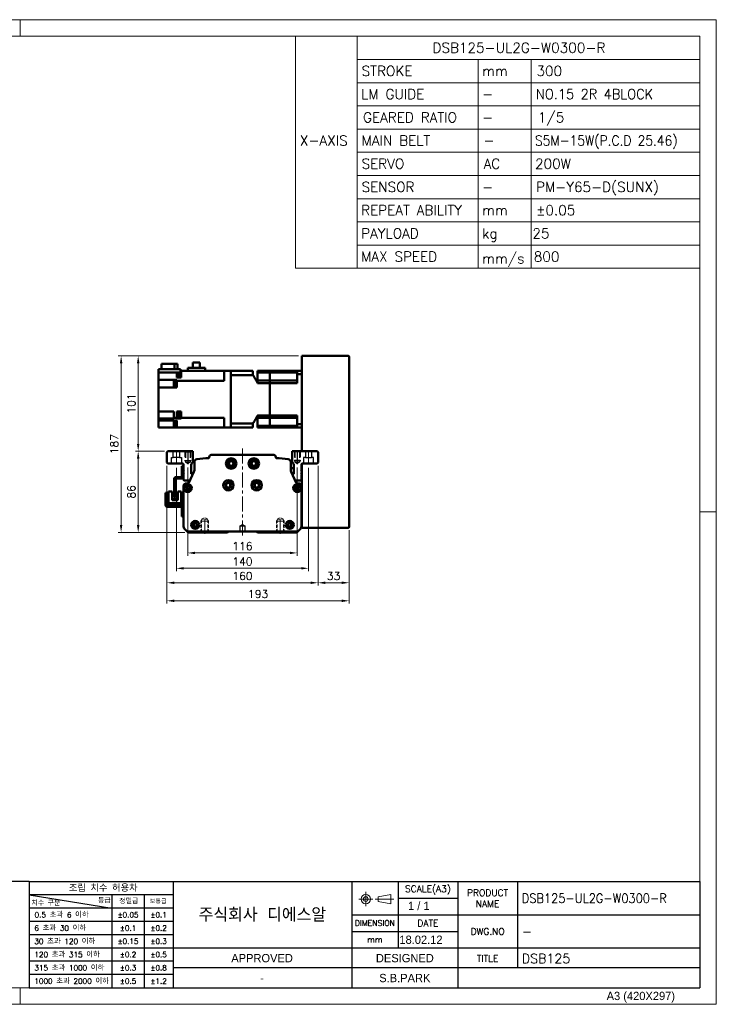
# Model space of a CAD drawing. Header units: millimetres. Extents: x 46891 to 50021, y 6223 to 9571.
# Tile 5 of 5: x 49283 to 50021, y 8529 to 9571. Entities that reach past the tile are written whole.
import ezdxf
from ezdxf.enums import TextEntityAlignment as Align

# ---------------------------------------------------------------- set-up
doc = ezdxf.new("R2010")
doc.units = ezdxf.units.MM
doc.header["$LTSCALE"] = 0.5
for name, pattern in [('CENTER', [50.8, 31.75, -6.35, 6.35, -6.35]), ('HIDDEN', [9.525, 6.35, -3.175]), ('HIDDENX2', [19.05, 12.7, -6.35])]:
    doc.linetypes.add(name, pattern=pattern)
doc.layers.get('0').update_dxf_attribs({"lineweight": 20})
for name, color, linetype, lineweight in [('1', 1, 'CENTER', 13), ('4', 4, 'Continuous', 13), ('외형선(ISO)', 7, 'Continuous', 50)]:
    doc.layers.add(name, color=color, linetype=linetype, lineweight=lineweight)
for name, color, linetype in [('2', 2, 'HIDDENX2'), ('3', 3, 'Continuous'), ('C', 1, 'CENTER')]:
    doc.layers.add(name, color=color, linetype=linetype)
doc.styles.add('ACISOGDT', font='amgdt.shx')
doc.styles.add('DSR TEXT', font='romans.shx', dxfattribs={"bigfont": 'whgtxt.shx'})
doc.styles.get("Standard").update_dxf_attribs({"font": 'romans.shx', "bigfont": 'whgtxt.shx'})
doc.dimstyles.new('DSR', dxfattribs={"dimscale": 2, "dimtxt": 3, "dimasz": 3, "dimexe": 0.5, "dimexo": 0.5, "dimgap": 0.5, "dimtad": 1, "dimdsep": 46, "dimtxsty": 'Standard', "dimcen": 2.5, "dimclrd": 4, "dimclre": 4, "dimclrt": 2, "dimadec": 0, "dimazin": 2, "dimtfac": 1, "dimtmove": 0, "dimatfit": 3, "dimfxl": 0, "dimlwd": -1, "dimlwe": -1, "dimarcsym": 0})

# ---------------------------------------------------------------- blocks, each defined once
blk = doc.blocks.new('A$C13F00394')
for p, q in [((109.11, 28.14), (105.34, 27.43)), ((105.34, 27.43), (105.34, 26.01)), ((109.11, 25.3), (109.11, 28.14)), ((-202.34, 25.67), (-191.42, 25.67)), ((-202.34, 25.3), (-191.42, 25.3)), ((105.34, 26.01), (109.11, 25.3))]:
    blk.add_line(p, q)
for radius in [1.42, 0.71]:
    blk.add_circle((101.56, 26.76), radius)
at = {"layer": '1'}
for p, q in [((103.69, 26.76), (99.44, 26.76)), ((101.56, 28.89), (101.56, 24.63)), ((104.41, 26.76), (110.04, 26.76))]:
    blk.add_line(p, q, dxfattribs=at)
at = {"layer": '3'}
for p, q in [((0, 32), (-207.68, 32)), ((0, 32), (202.32, 32)), ((0, 32), (0, 0)), ((43.43, 32), (43.43, 0)), ((97.32, 32), (97.32, 12)), ((111.32, 32), (111.32, 12)), ((129.32, 32), (129.32, 0)), ((147.32, 32), (147.32, 6)), ((202.32, 32), (202.32, 0)), ((0, 28), (25, 24)), ((43.43, 28), (0, 28)), ((25, 28), (25, 0)), ((34.7, 28), (34.7, 0)), ((111.32, 27), (129.32, 27)), ((43.43, 24), (0, 24)), ((97.32, 22), (202.32, 22)), ((43.43, 20), (0, 20)), ((43.43, 16), (0, 16)), ((97.32, 17), (129.32, 17)), ((0, 12), (129.32, 12)), ((97.32, 12), (97.32, 0)), ((129.32, 12), (202.32, 12)), ((43.43, 8), (0, 8)), ((97.32, 6), (43.43, 6)), ((129.32, 6), (97.32, 6)), ((202.32, 6), (129.32, 6)), ((43.43, 4), (0, 4)), ((0, 0), (202.32, 0))]:
    blk.add_line(p, q, dxfattribs=at)
at = {"color": 0, "style": 'DSR TEXT'}
for s, height, p in [('조립 치수 허용차', 2, (11.97, 29.02)), ('등급', 1.5, (20.77, 25.52)), ('정밀급', 1.5, (27.18, 25.37)), ('보통급', 1.3, (36.41, 25.38)), ('치수 구분', 1.5, (0.69, 24.78)), (' 0.5 초과 6 이하', 1.6, (0.56, 21.19)), (' 6 초과 30 이하', 1.6, (0.49, 17.19)), (' 30 초과 120 이하', 1.6, (0.49, 13.19)), (' 120 초과 315 이하', 1.6, (0.49, 9.19)), (' 315 초과 1000 이하', 1.6, (0.49, 5.19)), (' 1000 초과 2000 이하', 1.6, (0.49, 1.19))]:
    blk.add_text(s, height=height, dxfattribs=at).set_placement(p)
at = {"color": 7, "style": 'ACISOGDT'}
for s, p in [('APPROVED', (70.28, 8.93)), ('DESIGNED', (113.35, 8.93))]:
    blk.add_text(s, height=2.5, dxfattribs=at).set_placement(p, align=Align.MIDDLE_CENTER)
at = {"color": 7, "attachment_point": 5, "style": 'DSR TEXT'}
for s, insert, char_height in [('SCALE(A3)', (120.32, 29.5), 2), ('PRODUCT\\PNAME', (138.32, 27), 2), ('주식회사 디에스알', (70.37, 22), 4.2), ('DIMENSION', (104.32, 19.5), 1.7), ('DATE', (120.32, 19.5), 2), ('DWG.NO', (138.32, 17), 2), ('mm', (104.32, 14.5), 1.8), ('TITLE', (138.32, 8.83), 2)]:
    blk.add_mtext(s, dxfattribs=dict(at, insert=insert, char_height=char_height))
at = {"color": 0, "char_height": 1.6, "attachment_point": 5, "style": 'DSR TEXT'}
for s, insert in [('%%P0.05', (29.85, 22)), ('%%P0.1', (39.07, 22)), ('%%P0.1', (29.85, 18)), ('%%P0.2', (39.07, 18)), ('%%P0.15', (29.85, 14)), ('%%P0.3', (39.07, 14)), ('%%P0.2', (29.85, 10)), ('%%P0.5', (39.07, 10)), ('%%P0.3', (29.85, 6)), ('%%P0.8', (39.07, 6)), ('%%P0.5', (29.85, 2)), ('%%P1.2', (39.07, 2))]:
    blk.add_mtext(s, dxfattribs=dict(at, insert=insert))
at = {"layer": '4', "color": 0, "style": 'DSR TEXT'}
blk.add_text('NOTE', height=3, dxfattribs=at).set_placement((-202.39, 26.38))
blk = doc.blocks.new('A$C1C1952E1')
for p, q in [((293, 292), (293, 222)), ((311.67, 292), (311.67, 222)), ((311.67, 285), (415, 285)), ((348.18, 285), (348.18, 222)), ((364.13, 285), (364.13, 222)), ((311.67, 278), (415, 278)), ((311.67, 271), (415, 271)), ((311.67, 264), (415, 264)), ((311.67, 257), (415, 257)), ((311.67, 250), (415, 250)), ((311.67, 243), (415, 243)), ((311.67, 236), (415, 236)), ((311.67, 229), (415, 229)), ((293, 222), (415, 222))]:
    blk.add_line(p, q)
at = {"color": 1}
blk.add_lwpolyline([(0, 0), (420, 0), (420, 297), (0, 297)], close=True, dxfattribs=at)
at = {"color": 3}
blk.add_lwpolyline([(5, 5), (415, 5), (415, 292), (5, 292)], close=True, dxfattribs=at)
at = {"color": 7, "style": 'ACISOGDT'}
blk.add_text('A3 (420X297)', height=2.5, dxfattribs=at).set_placement((386.91, 1.28))
blk = doc.blocks.new('t8')
at = {"color": 2, "linetype": 'HIDDEN'}
for p, q in [((-4, 0), (-4, -12)), ((-3.4, -0.6), (-4, 0)), ((3.4, -0.6), (4, 0)), ((4, 0), (4, -12)), ((-3.4, -0.6), (3.4, -0.6)), ((-3.4, -0.6), (-3.4, -14)), ((3.4, -0.6), (3.4, -14)), ((-4, -12), (4, -12)), ((-4, -12), (-3.4, -13)), ((-3.4, -14), (3.4, -14)), ((-3.4, -14), (0, -16)), ((3.4, -14), (0, -16)), ((4, -12), (3.4, -13))]:
    blk.add_line(p, q, dxfattribs=at)
at = {"color": 1, "linetype": 'CENTER'}
blk.add_line((0, 1.4), (0, -17.1), dxfattribs=at)
blk = doc.blocks.new('*D96')
at = {"color": 1, "linetype": 'ByBlock'}
for p, q in [((49461.1, 9097.2), (49461.1, 9003.9)), ((49577.1, 9097.2), (49577.1, 9003.9)), ((49468.9, 9006.9), (49569.3, 9006.9))]:
    blk.add_line(p, q, dxfattribs=at)
at = {"color": 1}
for points in [[(49468.9, 9008.2), (49468.9, 9005.6), (49461.1, 9006.9)], [(49569.3, 9008.2), (49569.3, 9005.6), (49577.1, 9006.9)]]:
    blk.add_solid(points, dxfattribs=at)
at = {"layer": 'Defpoints', "color": 0}
for p in [(49461.1, 9100.8), (49577.1, 9100.8), (49577.1, 9006.9)]:
    blk.add_point(p, dxfattribs=at)
at = {"color": 3, "insert": (49519.1, 9014.1), "char_height": 8.4, "attachment_point": 5, "style": 'DSR TEXT'}
blk.add_mtext('116', dxfattribs=at)
blk = doc.blocks.new('*D97')
at = {"color": 1, "linetype": 'ByBlock'}
for p, q in [((49449.1, 9097), (49449.1, 8987.6)), ((49589.1, 9097), (49589.1, 8987.6)), ((49456.9, 8990.6), (49581.3, 8990.6))]:
    blk.add_line(p, q, dxfattribs=at)
at = {"color": 1}
for points in [[(49456.9, 8991.9), (49456.9, 8989.3), (49449.1, 8990.6)], [(49581.3, 8991.9), (49581.3, 8989.3), (49589.1, 8990.6)]]:
    blk.add_solid(points, dxfattribs=at)
at = {"layer": 'Defpoints', "color": 0}
for p in [(49449.1, 9100.6), (49589.1, 9100.6), (49589.1, 8990.6)]:
    blk.add_point(p, dxfattribs=at)
at = {"color": 3, "insert": (49519.1, 8997.8), "char_height": 8.4, "attachment_point": 5, "style": 'DSR TEXT'}
blk.add_mtext('140', dxfattribs=at)
blk = doc.blocks.new('*D98')
at = {"color": 1, "linetype": 'ByBlock'}
for p, q in [((49439.1, 9099), (49439.1, 8972.3)), ((49599.1, 9099), (49599.1, 8972.3)), ((49446.9, 8975.3), (49591.3, 8975.3))]:
    blk.add_line(p, q, dxfattribs=at)
at = {"color": 1}
for points in [[(49446.9, 8976.6), (49446.9, 8974), (49439.1, 8975.3)], [(49591.3, 8976.6), (49591.3, 8974), (49599.1, 8975.3)]]:
    blk.add_solid(points, dxfattribs=at)
at = {"layer": 'Defpoints', "color": 0}
for p in [(49439.1, 9102.6), (49599.1, 9102.6), (49599.1, 8975.3)]:
    blk.add_point(p, dxfattribs=at)
at = {"color": 3, "insert": (49519.1, 8982.5), "char_height": 8.4, "attachment_point": 5, "style": 'DSR TEXT'}
blk.add_mtext('160', dxfattribs=at)
blk = doc.blocks.new('*D99')
at = {"color": 1, "linetype": 'ByBlock'}
for p, q in [((49599.1, 9099), (49599.1, 8972.3)), ((49632.1, 9031), (49632.1, 8972.3)), ((49606.9, 8975.3), (49624.3, 8975.3))]:
    blk.add_line(p, q, dxfattribs=at)
at = {"color": 1}
for points in [[(49606.9, 8976.6), (49606.9, 8974), (49599.1, 8975.3)], [(49624.3, 8976.6), (49624.3, 8974), (49632.1, 8975.3)]]:
    blk.add_solid(points, dxfattribs=at)
at = {"layer": 'Defpoints', "color": 0}
for p in [(49599.1, 9102.6), (49632.1, 9034.6), (49632.1, 8975.3)]:
    blk.add_point(p, dxfattribs=at)
at = {"color": 3, "insert": (49615.6, 8982.5), "char_height": 8.4, "attachment_point": 5, "style": 'DSR TEXT'}
blk.add_mtext('33', dxfattribs=at)
blk = doc.blocks.new('*D100')
at = {"color": 1, "linetype": 'ByBlock'}
for p, q in [((49439.1, 9099), (49439.1, 8953.2)), ((49632.1, 9031), (49632.1, 8953.2)), ((49446.9, 8956.2), (49624.3, 8956.2))]:
    blk.add_line(p, q, dxfattribs=at)
at = {"color": 1}
for points in [[(49446.9, 8957.5), (49446.9, 8954.9), (49439.1, 8956.2)], [(49624.3, 8957.5), (49624.3, 8954.9), (49632.1, 8956.2)]]:
    blk.add_solid(points, dxfattribs=at)
at = {"layer": 'Defpoints', "color": 0}
for p in [(49439.1, 9102.6), (49632.1, 9034.6), (49632.1, 8956.2)]:
    blk.add_point(p, dxfattribs=at)
at = {"color": 3, "insert": (49535.6, 8963.4), "char_height": 8.4, "attachment_point": 5, "style": 'DSR TEXT'}
blk.add_mtext('193', dxfattribs=at)
blk = doc.blocks.new('*D101')
at = {"color": 1, "linetype": 'ByBlock'}
for p, q in [((49436.5, 9114.6), (49405.7, 9114.6)), ((49408.7, 9106.8), (49408.7, 9036.4)), ((49458, 9028.6), (49405.7, 9028.6))]:
    blk.add_line(p, q, dxfattribs=at)
at = {"color": 1}
for points in [[(49407.4, 9106.8), (49410, 9106.8), (49408.7, 9114.6)], [(49407.4, 9036.4), (49410, 9036.4), (49408.7, 9028.6)]]:
    blk.add_solid(points, dxfattribs=at)
at = {"layer": 'Defpoints', "color": 0}
for p in [(49440.1, 9114.6), (49408.7, 9028.6), (49461.6, 9028.6)]:
    blk.add_point(p, dxfattribs=at)
at = {"color": 3, "insert": (49401.5, 9071.6), "char_height": 8.4, "attachment_point": 5, "rotation": 90, "style": 'DSR TEXT'}
blk.add_mtext('86', dxfattribs=at)
blk = doc.blocks.new('*D102')
at = {"color": 1, "linetype": 'ByBlock'}
for p, q in [((49578.5, 9215.6), (49405.7, 9215.6)), ((49408.7, 9122.4), (49408.7, 9207.8)), ((49436.5, 9114.6), (49405.7, 9114.6))]:
    blk.add_line(p, q, dxfattribs=at)
at = {"color": 1}
for points in [[(49407.4, 9207.8), (49410, 9207.8), (49408.7, 9215.6)], [(49407.4, 9122.4), (49410, 9122.4), (49408.7, 9114.6)]]:
    blk.add_solid(points, dxfattribs=at)
at = {"layer": 'Defpoints', "color": 0}
for p in [(49408.7, 9215.6), (49582.1, 9215.6), (49440.1, 9114.6)]:
    blk.add_point(p, dxfattribs=at)
at = {"color": 3, "insert": (49401.5, 9165.1), "char_height": 8.4, "attachment_point": 5, "rotation": 90, "style": 'DSR TEXT'}
blk.add_mtext('101', dxfattribs=at)
blk = doc.blocks.new('*D103')
at = {"color": 1, "linetype": 'ByBlock'}
for p, q in [((49578.5, 9215.6), (49387.6, 9215.6)), ((49390.6, 9207.8), (49390.6, 9036.4)), ((49458, 9028.6), (49387.6, 9028.6))]:
    blk.add_line(p, q, dxfattribs=at)
at = {"color": 1}
for points in [[(49389.3, 9207.8), (49391.9, 9207.8), (49390.6, 9215.6)], [(49389.3, 9036.4), (49391.9, 9036.4), (49390.6, 9028.6)]]:
    blk.add_solid(points, dxfattribs=at)
at = {"layer": 'Defpoints', "color": 0}
for p in [(49582.1, 9215.6), (49390.6, 9028.6), (49461.6, 9028.6)]:
    blk.add_point(p, dxfattribs=at)
at = {"color": 3, "insert": (49383.4, 9122.1), "char_height": 8.4, "attachment_point": 5, "rotation": 90, "style": 'DSR TEXT'}
blk.add_mtext('187', dxfattribs=at)

msp = doc.modelspace()

# ---------------------------------------------------------------- linework, layer by layer
at = {"color": 1}
for p, q in [((49283.77132, 9571.46552), (49283.77132, 9553.91552)), ((50020.87132, 9050.23052), (50003.32132, 9050.23052)), ((49283.77132, 8546.54552), (49283.77132, 8528.99552))]:
    msp.add_line(p, q, dxfattribs=at)
at = {"layer": '1'}
for p, q in [((49449.14242, 9115.58066), (49449.14242, 9100.58066)), ((49519.14242, 9117.58066), (49519.14242, 9024.58066)), ((49589.14242, 9115.58066), (49589.14242, 9100.58066))]:
    msp.add_line(p, q, dxfattribs=at)
at = {"layer": '2'}
for p, q in [((49445.84242, 9108.08066), (49445.84242, 9114.58066)), ((49452.44242, 9114.58066), (49452.44242, 9108.08066)), ((49458.14242, 9114.58066), (49458.14242, 9104.58066)), ((49458.64242, 9114.08066), (49458.14242, 9114.58066)), ((49458.64242, 9114.08066), (49458.64242, 9103.08066)), ((49458.64242, 9114.08066), (49463.64242, 9114.08066)), ((49463.64242, 9114.08066), (49464.14242, 9114.58066)), ((49463.64242, 9114.08066), (49463.64242, 9103.08066)), ((49464.14242, 9114.58066), (49464.14242, 9104.58066)), ((49574.14242, 9114.58066), (49574.14242, 9104.58066)), ((49574.64242, 9114.08066), (49574.14242, 9114.58066)), ((49574.64242, 9114.08066), (49574.64242, 9103.08066)), ((49579.64242, 9114.08066), (49574.64242, 9114.08066)), ((49579.64242, 9114.08066), (49580.14242, 9114.58066)), ((49579.64242, 9114.08066), (49579.64242, 9103.08066)), ((49580.14242, 9114.58066), (49580.14242, 9104.58066)), ((49585.84242, 9114.58066), (49585.84242, 9108.08066)), ((49592.44242, 9108.08066), (49592.44242, 9114.58066)), ((49443.89242, 9101.58066), (49443.89242, 9108.08066)), ((49443.89242, 9108.08066), (49445.84242, 9108.08066)), ((49452.44242, 9108.08066), (49445.84242, 9108.08066)), ((49452.44242, 9108.08066), (49454.39242, 9108.08066)), ((49454.39242, 9108.08066), (49454.39242, 9101.58066)), ((49458.14242, 9104.58066), (49464.14242, 9104.58066)), ((49458.14242, 9104.58066), (49458.64242, 9103.71464)), ((49458.64242, 9103.08066), (49461.14242, 9101.63729)), ((49458.64242, 9103.08066), (49463.64242, 9103.08066)), ((49463.64242, 9103.08066), (49461.14242, 9101.63729)), ((49464.14242, 9104.58066), (49463.64242, 9103.71464)), ((49580.14242, 9104.58066), (49574.14242, 9104.58066)), ((49574.14242, 9104.58066), (49574.64242, 9103.71464)), ((49579.64242, 9103.08066), (49574.64242, 9103.08066)), ((49574.64242, 9103.08066), (49577.14242, 9101.63729)), ((49579.64242, 9103.08066), (49577.14242, 9101.63729)), ((49580.14242, 9104.58066), (49579.64242, 9103.71464)), ((49585.84242, 9108.08066), (49583.89242, 9108.08066)), ((49583.89242, 9108.08066), (49583.89242, 9101.58066)), ((49585.84242, 9108.08066), (49592.44242, 9108.08066)), ((49594.39242, 9108.08066), (49592.44242, 9108.08066)), ((49594.39242, 9101.58066), (49594.39242, 9108.08066)), ((49516.64242, 9035.58066), (49519.14242, 9037.08282)), ((49516.64242, 9029.58066), (49516.64242, 9035.58066)), ((49516.64242, 9035.58066), (49521.64242, 9035.58066)), ((49521.64242, 9029.58066), (49516.64242, 9029.58066)), ((49519.14242, 9037.08282), (49521.64242, 9035.58066)), ((49521.64242, 9035.58066), (49521.64242, 9029.58066))]:
    msp.add_line(p, q, dxfattribs=at)
at = {"layer": '3'}
for p in [(50003.32132, 8658.86552), (49293.18703, 8546.54552)]:
    msp.add_line(p, (50003.32132, 8546.54552), dxfattribs=at)
at = {"layer": 'C'}
for p, q in [((49461.14242, 9115.73199), (49461.14242, 9100.75241)), ((49577.14242, 9115.73199), (49577.14242, 9100.75241))]:
    msp.add_line(p, q, dxfattribs=at)
at = {"layer": '외형선(ISO)'}
for p, q in [((49582.14243, 9214.58066), (49582.14243, 9215.58066)), ((49631.14243, 9215.58066), (49582.14243, 9215.58066)), ((49447.27012, 9207.08066), (49433.44248, 9207.08066)), ((49433.44248, 9207.08066), (49433.44248, 9201.58066)), ((49447.27012, 9201.58066), (49447.27012, 9207.08066)), ((49450.24237, 9207.08066), (49447.27012, 9207.08066)), ((49450.24237, 9207.08066), (49450.24237, 9201.58066)), ((49473.96743, 9208.38066), (49466.51743, 9208.38066)), ((49466.51743, 9208.38066), (49466.51743, 9202.98066)), ((49473.96743, 9202.98066), (49473.96743, 9208.38066)), ((49582.14243, 9114.58066), (49582.14243, 9214.58066)), ((49632.14243, 9034.58066), (49632.14243, 9214.58066)), ((49430.04243, 9198.08066), (49430.04243, 9201.58066)), ((49430.04243, 9201.58066), (49453.54243, 9201.58066)), ((49430.04243, 9194.02069), (49430.04243, 9198.08066)), ((49453.54243, 9198.08066), (49430.04243, 9198.08066)), ((49449.54243, 9198.08066), (49449.54243, 9194.02069)), ((49451.34243, 9193.86558), (49451.34243, 9198.08066)), ((49453.34243, 9193.71558), (49453.34243, 9198.08066)), ((49453.54243, 9201.58066), (49453.54243, 9198.08066)), ((49454.04243, 9199.61558), (49453.54243, 9199.61558)), ((49454.04243, 9199.61558), (49454.04243, 9199.58066)), ((49454.04243, 9194.02069), (49454.04243, 9199.58066)), ((49499.64243, 9199.58066), (49454.04243, 9199.58066)), ((49479.74243, 9202.98066), (49461.39243, 9202.98066)), ((49461.39243, 9199.58066), (49461.39243, 9202.98066)), ((49479.74243, 9202.98066), (49479.74243, 9199.58066)), ((49499.64243, 9195.08066), (49499.64243, 9199.58066)), ((49499.64243, 9199.58066), (49506.64243, 9199.58066)), ((49499.64243, 9195.08066), (49499.64243, 9189.14003)), ((49530.14243, 9199.58066), (49506.64243, 9199.58066)), ((49506.64243, 9199.58066), (49506.64243, 9199.57619)), ((49506.64243, 9199.57619), (49506.64243, 9195.28121)), ((49506.64243, 9195.28121), (49506.64243, 9195.27599)), ((49530.14243, 9195.27599), (49506.64243, 9195.27599)), ((49506.64243, 9143.88533), (49506.64243, 9195.27599)), ((49506.64243, 9195.08066), (49506.64243, 9144.08066)), ((49530.14243, 9199.58066), (49530.14243, 9195.27599)), ((49535.14243, 9199.58066), (49535.14243, 9197.86825)), ((49548.14243, 9199.58066), (49535.14243, 9199.58066)), ((49535.14243, 9189.33066), (49535.14243, 9197.86825)), ((49548.14243, 9197.86825), (49535.14243, 9197.86825)), ((49548.14243, 9197.86825), (49548.14243, 9199.58066)), ((49548.14243, 9199.58066), (49577.14243, 9199.58066)), ((49548.14243, 9199.58066), (49548.14243, 9197.86825)), ((49548.14243, 9194.33066), (49548.14243, 9197.86825)), ((49577.14243, 9197.86825), (49548.14243, 9197.86825)), ((49548.14243, 9194.33066), (49548.14243, 9197.86825)), ((49577.14243, 9199.58066), (49577.14243, 9196.03818)), ((49582.14243, 9199.58066), (49577.14243, 9199.58066)), ((49577.14243, 9186.61739), (49577.14243, 9196.03818)), ((49582.14243, 9196.03818), (49577.14243, 9196.03818)), ((49430.04243, 9194.02069), (49430.04243, 9190.08874)), ((49430.04243, 9185.58066), (49430.04243, 9190.08874)), ((49430.04243, 9190.08874), (49449.54243, 9190.08874)), ((49430.04243, 9185.58066), (49430.04243, 9182.08066)), ((49446.34243, 9183.07663), (49446.34243, 9188.67663)), ((49448.34243, 9188.67663), (49446.34243, 9188.67663)), ((49448.34243, 9182.92663), (49448.34243, 9188.82663)), ((49449.04243, 9188.82663), (49448.34243, 9188.82663)), ((49449.04243, 9182.87663), (49449.04243, 9188.87663)), ((49449.54243, 9188.87663), (49449.04243, 9188.87663)), ((49449.54243, 9192.58532), (49449.54243, 9194.02069)), ((49454.04243, 9192.58532), (49449.54243, 9192.58532)), ((49449.54243, 9190.08874), (49449.54243, 9189.53934)), ((49449.54243, 9189.14003), (49449.54243, 9189.53934)), ((49499.64243, 9189.14003), (49449.54243, 9189.14003)), ((49449.54243, 9189.14003), (49449.54243, 9182.08066)), ((49453.34243, 9193.86558), (49451.34243, 9193.86558)), ((49454.04243, 9193.71558), (49453.34243, 9193.71558)), ((49454.04243, 9194.02069), (49454.04243, 9192.58532)), ((49535.14243, 9189.33066), (49535.14243, 9186.61739)), ((49548.14243, 9189.33066), (49535.14243, 9189.33066)), ((49548.14243, 9186.61739), (49535.14243, 9186.61739)), ((49548.14243, 9189.33066), (49548.14243, 9194.33066)), ((49548.14243, 9189.33066), (49548.14243, 9194.33066)), ((49548.14243, 9186.61739), (49548.14243, 9189.33066)), ((49577.14243, 9189.33066), (49548.14243, 9189.33066)), ((49548.14243, 9189.33066), (49548.14243, 9186.61739)), ((49548.14243, 9152.54394), (49548.14243, 9186.61739)), ((49548.14243, 9186.61739), (49577.14243, 9186.61739)), ((49548.14243, 9152.54394), (49548.14243, 9186.61739)), ((49430.04243, 9156.78066), (49430.04243, 9182.08066)), ((49449.54243, 9182.08066), (49430.04243, 9182.08066)), ((49448.34243, 9183.07663), (49446.34243, 9183.07663)), ((49449.04243, 9182.92663), (49448.34243, 9182.92663)), ((49449.54243, 9182.87663), (49449.04243, 9182.87663)), ((49430.04243, 9156.78066), (49430.04243, 9153.28066)), ((49446.54243, 9156.78066), (49430.04243, 9156.78066)), ((49430.04243, 9149.30204), (49430.04243, 9153.28066)), ((49446.54243, 9156.78066), (49446.54243, 9150.0213)), ((49449.54243, 9150.0213), (49449.54243, 9156.78066)), ((49449.54243, 9156.78066), (49454.04243, 9156.78066)), ((49451.34243, 9150.11791), (49451.34243, 9155.71791)), ((49453.34243, 9155.71791), (49451.34243, 9155.71791)), ((49453.34243, 9149.96791), (49453.34243, 9155.86791)), ((49454.04243, 9155.86791), (49453.34243, 9155.86791)), ((49454.04243, 9153.37045), (49454.04243, 9156.78066)), ((49454.04243, 9153.37045), (49454.04243, 9152.46538)), ((49430.04243, 9149.30204), (49430.04243, 9147.08066)), ((49446.54243, 9149.30204), (49430.04243, 9149.30204)), ((49430.04243, 9147.08066), (49430.04243, 9143.58066)), ((49449.54243, 9147.08066), (49430.04243, 9147.08066)), ((49430.04243, 9139.58066), (49430.04243, 9143.58066)), ((49446.34243, 9140.29196), (49446.34243, 9145.89196)), ((49448.34243, 9145.89196), (49446.34243, 9145.89196)), ((49446.54243, 9150.0213), (49449.54243, 9150.0213)), ((49446.54243, 9149.62199), (49446.54243, 9150.0213)), ((49446.54243, 9149.62199), (49446.54243, 9149.30204)), ((49448.34243, 9140.14196), (49448.34243, 9146.04196)), ((49449.04243, 9146.04196), (49448.34243, 9146.04196)), ((49449.04243, 9140.09196), (49449.04243, 9146.09196)), ((49449.54243, 9146.09196), (49449.04243, 9146.09196)), ((49449.54243, 9150.0213), (49449.54243, 9149.62199)), ((49449.54243, 9149.30204), (49449.54243, 9149.62199)), ((49454.04243, 9149.30204), (49449.54243, 9149.30204)), ((49449.54243, 9147.08066), (49449.54243, 9145.14064)), ((49449.54243, 9139.58066), (49449.54243, 9145.14064)), ((49453.34243, 9150.11791), (49451.34243, 9150.11791)), ((49454.04243, 9149.96791), (49453.34243, 9149.96791)), ((49454.04243, 9150.0213), (49454.04243, 9152.46538)), ((49454.04243, 9149.62199), (49454.04243, 9150.0213)), ((49499.64243, 9150.0213), (49454.04243, 9150.0213)), ((49454.04243, 9149.62199), (49454.04243, 9149.30204)), ((49499.64243, 9150.0213), (49499.64243, 9144.08066)), ((49499.64243, 9139.58066), (49499.64243, 9144.08066)), ((49530.14243, 9143.88533), (49506.64243, 9143.88533)), ((49506.64243, 9143.88533), (49506.64243, 9143.88011)), ((49506.64243, 9143.88011), (49506.64243, 9139.58514)), ((49530.14243, 9143.88533), (49530.14243, 9139.58066)), ((49535.14243, 9152.54394), (49535.14243, 9149.83066)), ((49548.14243, 9152.54394), (49535.14243, 9152.54394)), ((49535.14243, 9149.83066), (49535.14243, 9141.29308)), ((49548.14243, 9149.83066), (49535.14243, 9149.83066)), ((49548.14243, 9149.83066), (49548.14243, 9152.54394)), ((49548.14243, 9152.54394), (49577.14243, 9152.54394)), ((49548.14243, 9152.54394), (49548.14243, 9149.83066)), ((49548.14243, 9144.83066), (49548.14243, 9149.83066)), ((49577.14243, 9149.83066), (49548.14243, 9149.83066)), ((49548.14243, 9144.83066), (49548.14243, 9149.83066)), ((49548.14243, 9141.29308), (49548.14243, 9144.83066)), ((49548.14243, 9141.29308), (49548.14243, 9144.83066)), ((49577.14243, 9143.12315), (49577.14243, 9152.54394)), ((49577.14243, 9143.12315), (49577.14243, 9139.58066)), ((49582.14243, 9143.12315), (49577.14243, 9143.12315)), ((49449.54243, 9139.58066), (49430.04243, 9139.58066)), ((49448.34243, 9140.29196), (49446.34243, 9140.29196)), ((49449.04243, 9140.14196), (49448.34243, 9140.14196)), ((49449.54243, 9140.09196), (49449.04243, 9140.09196)), ((49499.64243, 9139.58066), (49449.54243, 9139.58066)), ((49453.34243, 9139.54575), (49453.34243, 9139.58066)), ((49454.04243, 9139.54575), (49453.34243, 9139.54575)), ((49454.04243, 9139.58066), (49454.04243, 9139.54575)), ((49499.64243, 9139.58066), (49506.64243, 9139.58066)), ((49506.64243, 9139.58514), (49506.64243, 9139.58066)), ((49530.14243, 9139.58066), (49506.64243, 9139.58066)), ((49535.14243, 9141.29308), (49535.14243, 9139.58066)), ((49548.14243, 9141.29308), (49535.14243, 9141.29308)), ((49548.14243, 9139.58066), (49535.14243, 9139.58066)), ((49548.14243, 9139.58066), (49548.14243, 9141.29308)), ((49577.14243, 9141.29308), (49548.14243, 9141.29308)), ((49548.14243, 9141.29308), (49548.14243, 9139.58066)), ((49548.14243, 9139.58066), (49577.14243, 9139.58066)), ((49582.14243, 9139.58066), (49577.14243, 9139.58066)), ((49440.14242, 9114.58066), (49439.14242, 9113.58066)), ((49439.14242, 9113.58066), (49439.14242, 9102.58066)), ((49466.64242, 9114.58066), (49440.14242, 9114.58066)), ((49466.64242, 9103.10948), (49466.64242, 9114.58066)), ((49571.64242, 9114.58066), (49571.64242, 9103.10948)), ((49598.14242, 9114.58066), (49571.64242, 9114.58066)), ((49599.14242, 9113.58066), (49598.14242, 9114.58066)), ((49599.14242, 9102.58066), (49599.14242, 9113.58066)), ((49439.14242, 9102.58066), (49440.14242, 9101.58066)), ((49440.14242, 9101.58066), (49455.64242, 9101.58066)), ((49468.14243, 9103.24315), (49468.14243, 9094.67885)), ((49483.91502, 9108.58066), (49483.91502, 9107.79614)), ((49552.36983, 9110.58066), (49485.91502, 9110.58066)), ((49554.36983, 9107.79614), (49554.36983, 9108.58066)), ((49570.14243, 9094.67885), (49570.14243, 9103.24315)), ((49582.14243, 9034.58066), (49582.14243, 9101.44669)), ((49582.64242, 9101.58066), (49598.14242, 9101.58066)), ((49598.14242, 9101.58066), (49599.14242, 9102.58066)), ((49455.04242, 9098.58066), (49455.04242, 9087.18066)), ((49456.64242, 9098.58066), (49455.04242, 9098.58066)), ((49456.64242, 9100.58066), (49456.64242, 9094.08066)), ((49456.64242, 9094.08066), (49457.14242, 9093.58066)), ((49456.64242, 9093.08066), (49456.64242, 9094.08066)), ((49457.14242, 9093.58066), (49456.64242, 9093.08066)), ((49456.64242, 9093.08066), (49456.64242, 9092.08066)), ((49456.64242, 9092.08066), (49457.14242, 9091.58066)), ((49456.64242, 9091.08066), (49456.64242, 9092.08066)), ((49457.14242, 9091.58066), (49456.64242, 9091.08066)), ((49456.64242, 9091.08066), (49456.64242, 9090.08066)), ((49467.68222, 9092.58356), (49462.41055, 9081.16161)), ((49464.64242, 9091.08066), (49464.64242, 9099.10948)), ((49466.75781, 9090.58066), (49465.14242, 9090.58066)), ((49573.64242, 9096.58066), (49570.14243, 9096.58066)), ((49575.8743, 9081.16161), (49570.60263, 9092.58356)), ((49573.14242, 9090.58066), (49571.52704, 9090.58066)), ((49573.64242, 9099.10948), (49573.64242, 9091.08066)), ((49581.14242, 9093.58066), (49581.64242, 9094.08066)), ((49581.64242, 9093.08066), (49581.14242, 9093.58066)), ((49581.14242, 9091.58066), (49581.64242, 9092.08066)), ((49581.64242, 9091.08066), (49581.14242, 9091.58066)), ((49581.64242, 9094.08066), (49581.64242, 9100.58066)), ((49581.64242, 9099.58066), (49582.14243, 9099.58066)), ((49581.64242, 9092.08066), (49581.64242, 9093.08066)), ((49581.64242, 9090.08066), (49581.64242, 9091.08066)), ((49446.64242, 9065.58066), (49446.64242, 9085.08066)), ((49448.24242, 9085.08066), (49448.24242, 9065.58066)), ((49448.74242, 9087.18066), (49454.54242, 9087.18066)), ((49454.54242, 9085.58066), (49448.74242, 9085.58066)), ((49455.04242, 9087.18066), (49456.58203, 9087.18066)), ((49456.64242, 9090.08066), (49457.14242, 9089.58066)), ((49456.64242, 9089.08066), (49456.64242, 9090.08066)), ((49457.14242, 9089.58066), (49456.64242, 9089.08066)), ((49456.64242, 9089.08066), (49456.64242, 9084.58066)), ((49457.64242, 9083.58066), (49462.14242, 9083.58066)), ((49461.50259, 9080.58066), (49459.64243, 9080.58066)), ((49506.14243, 9080.01043), (49506.14243, 9077.1509)), ((49532.14243, 9080.01043), (49532.14243, 9077.1509)), ((49576.14242, 9083.58066), (49580.64242, 9083.58066)), ((49578.64243, 9080.58066), (49576.78226, 9080.58066)), ((49581.14242, 9089.58066), (49581.64242, 9090.08066)), ((49581.64242, 9089.08066), (49581.14242, 9089.58066)), ((49581.64242, 9084.58066), (49581.64242, 9089.08066)), ((49439.24247, 9070.58082), (49437.64247, 9070.58082)), ((49437.64247, 9067.58082), (49437.64247, 9070.58082)), ((49439.24247, 9070.58082), (49439.24247, 9067.58082)), ((49440.94246, 9072.08082), (49440.94243, 9059.68082)), ((49444.64246, 9072.08081), (49440.94246, 9072.08082)), ((49444.64244, 9062.68081), (49444.64246, 9072.08081)), ((49450.64246, 9072.0808), (49450.64244, 9062.6808)), ((49454.34246, 9072.08079), (49450.64246, 9072.0808)), ((49454.34243, 9059.68079), (49454.34246, 9072.08079)), ((49456.64243, 9077.58066), (49456.64243, 9034.82331)), ((49581.64243, 9034.82331), (49581.64243, 9077.58066)), ((49437.64247, 9067.58082), (49437.64245, 9057.58082)), ((49439.24245, 9057.68082), (49439.24247, 9067.58082)), ((49440.94243, 9057.18082), (49440.94243, 9059.68082)), ((49442.94243, 9059.68081), (49440.94243, 9059.68082)), ((49452.34243, 9059.68079), (49442.94243, 9059.68081)), ((49444.64244, 9063.68081), (49450.64244, 9063.6808)), ((49450.64244, 9063.3808), (49444.64244, 9063.38081)), ((49444.64244, 9062.68081), (49450.64244, 9062.6808)), ((49448.24242, 9065.58066), (49446.64242, 9065.58066)), ((49454.34243, 9059.68079), (49452.34243, 9059.68079)), ((49454.34243, 9059.68079), (49454.34243, 9057.18079)), ((49439.64244, 9055.58082), (49454.54244, 9055.58079)), ((49454.64245, 9057.18079), (49439.74245, 9057.18082)), ((49455.04244, 9055.08079), (49455.04243, 9048.58079)), ((49582.14243, 9052.58066), (49581.64243, 9052.58066)), ((49455.04242, 9045.58079), (49455.04243, 9048.58079)), ((49455.04242, 9045.58079), (49456.64242, 9045.58079)), ((49457.5211, 9032.70198), (49460.64243, 9029.58066)), ((49460.64243, 9029.58066), (49461.64243, 9028.58066)), ((49460.64243, 9029.58066), (49577.64243, 9029.58066)), ((49461.64243, 9028.58066), (49503.14243, 9028.58066)), ((49503.14243, 9028.58066), (49503.99598, 9029.43422)), ((49534.28887, 9029.43422), (49535.14243, 9028.58066)), ((49535.14243, 9028.58066), (49576.64243, 9028.58066)), ((49576.64243, 9028.58066), (49577.64243, 9029.58066)), ((49577.64243, 9029.58066), (49580.76375, 9032.70198)), ((49582.14243, 9033.58066), (49582.14243, 9034.58066)), ((49582.14243, 9033.58066), (49631.14243, 9033.58066))]:
    msp.add_line(p, q, dxfattribs=at)
for centre, radius in [((49507.14243, 9101.58066), 5.5), ((49507.14243, 9101.58066), 3.3), ((49507.14243, 9101.58066), 2.4585), ((49531.14243, 9101.58066), 5.5), ((49531.14243, 9101.58066), 3.3), ((49531.14243, 9101.58066), 2.4585), ((49504.14242, 9078.58066), 5.5), ((49504.14242, 9078.58066), 3.3), ((49504.14243, 9078.58066), 2.4585), ((49534.14242, 9078.58066), 5.5), ((49534.14242, 9078.58066), 3.3), ((49534.14243, 9078.58066), 2.4585), ((49461.14243, 9075.58066), 4.25), ((49461.14243, 9075.58066), 2.25), ((49577.14243, 9075.58066), 4.25), ((49577.14243, 9075.58066), 2.25), ((49469.14243, 9036.58066), 4.25), ((49469.14243, 9036.58066), 2.25), ((49569.14243, 9036.58066), 4.25), ((49569.14243, 9036.58066), 2.25)]:
    msp.add_circle(centre, radius, dxfattribs=at)
for centre, radius, start, end in [((49631.14243, 9214.58066), 1, 0, 90), ((49455.64242, 9100.58066), 1, 0, 90), ((49469.64242, 9099.10948), 5, 126.86989765, 180), ((49471.14243, 9103.24315), 3, 95.57599886, 180), ((49519.14243, 8611.58066), 497, 94.11817747, 95.57599887), ((49483.41502, 9107.79614), 0.5, 274.11817747, 0), ((49485.91502, 9108.58066), 2, 89.99999999, 180), ((49552.36983, 9108.58066), 2, 0, 89.99999999), ((49554.86983, 9107.79614), 0.5, 180, 265.88182237), ((49519.14243, 8611.58066), 497, 84.42400111, 85.88182251), ((49567.14243, 9103.24315), 3, 0, 84.42400111), ((49568.64242, 9099.10948), 5, 0, 53.13010235), ((49582.64242, 9100.58066), 1, 90, 180), ((49465.14242, 9091.08066), 0.5, 180, 270), ((49463.14243, 9094.67885), 5, 335.22485942, 0), ((49575.14243, 9094.67885), 5, 180, 204.77514056), ((49573.14242, 9091.08066), 0.5, 270, 0), ((49448.74242, 9085.08066), 2.1, 90, 180), ((49448.74242, 9085.08066), 0.5, 90, 180), ((49454.54242, 9087.68066), 0.5, 270, 0), ((49454.54242, 9087.68066), 2.1, 270, 346.225853), ((49454.54242, 9087.68066), 2.1, 346.225853, 0), ((49457.64242, 9084.58066), 1, 180, 270), ((49459.64243, 9077.58066), 3, 89.99999999, 180), ((49461.50259, 9081.58066), 1, 269.99999999, 335.22485942), ((49462.14242, 9080.58066), 3, 65.224808, 90), ((49576.14242, 9080.58066), 3, 90, 114.77508892), ((49576.78226, 9081.58066), 1, 204.77514056, 269.99999999), ((49578.64243, 9077.58066), 3, 0, 89.99999999), ((49580.64242, 9084.58066), 1, 270, 0), ((49461.14243, 9075.58066), 1.621, 36.95084612, 323.049153), ((49461.14243, 9075.58066), 1.5, 48.1896836, 311.81031516), ((49462.54243, 9077.14591), 0.6, 259.96251873, 324.85511283), ((49462.54243, 9074.01542), 0.6, 35.14488628, 100.03748038), ((49575.74243, 9077.14591), 0.6, 215.14488418, 280.03748038), ((49575.74243, 9074.01542), 0.6, 79.96251915, 144.85511722), ((49577.14243, 9075.58066), 1.621, 143.04915509, 216.95084916), ((49577.14243, 9075.58066), 1.621, 216.95084603, 143.049153), ((49577.14243, 9075.58066), 1.5, 228.1896836, 131.81031516), ((49439.64245, 9057.58082), 2, 179.99988906, 269.99988906), ((49439.74245, 9057.68082), 0.5, 179.99988906, 269.99988906), ((49454.54244, 9055.08079), 0.5, 359.99988906, 89.99988906), ((49454.64244, 9055.18079), 2, 0.24541394, 89.99988906), ((49467.67273, 9038.08066), 0.5, 328.99692459, 55.46537519), ((49470.61212, 9038.08066), 0.5, 124.53462897, 211.00307542), ((49567.67273, 9038.08066), 0.5, 328.99692459, 55.4653732), ((49570.61212, 9038.08066), 0.5, 124.53463096, 211.00307541), ((49459.64243, 9034.82331), 3, 180, 224.99999999), ((49469.14243, 9036.58066), 1.621, 129.96149723, 50.03850277), ((49469.14243, 9036.58066), 1.6, 134.4153086, 45.5846914), ((49504.34953, 9029.08066), 0.5, 90, 135), ((49533.93532, 9029.08066), 0.5, 45, 90), ((49569.14243, 9036.58066), 1.621, 129.96149723, 50.03850277), ((49569.14243, 9036.58066), 1.6, 134.4153086, 45.5846914), ((49578.64243, 9034.82331), 3, 314.99999999, 0), ((49631.14243, 9034.58066), 1, 270, 0)]:
    msp.add_arc(centre, radius, start, end, dxfattribs=at)
for points, weights in [([(49535.14243, 9186.61739), (49533.14899, 9190.65417), (49530.14243, 9195.27599)], [1.45736434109, 1.41367336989, 1.35251798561]), ([(49530.14243, 9143.88533), (49533.14899, 9148.50716), (49535.14243, 9152.54394)], [1.35251798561, 1.41367336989, 1.45736434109])]:
    msp.add_rational_spline(points, weights, degree=2, dxfattribs=at)
for points, knots in [([(49462.14243, 9076.6987), (49462.18724, 9076.65862), (49462.24126, 9076.62325), (49462.34423, 9076.57735), (49462.39221, 9076.56317), (49462.43785, 9076.5551)], [0.079922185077, 0.079922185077, 0.079922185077, 0.079922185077, 0.097958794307, 0.097958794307, 0.112583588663, 0.112583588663, 0.112583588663, 0.112583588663]), ([(49462.43785, 9074.60623), (49462.39221, 9074.59815), (49462.34423, 9074.58398), (49462.24126, 9074.53808), (49462.18724, 9074.50271), (49462.14243, 9074.46263)], [0.047260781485, 0.047260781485, 0.047260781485, 0.047260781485, 0.061885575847, 0.061885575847, 0.079922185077, 0.079922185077, 0.079922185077, 0.079922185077]), ([(49575.847, 9076.5551), (49575.89264, 9076.56317), (49575.94062, 9076.57735), (49576.04359, 9076.62325), (49576.09761, 9076.65862), (49576.14243, 9076.6987)], [0.047260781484, 0.047260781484, 0.047260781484, 0.047260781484, 0.061885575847, 0.061885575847, 0.079922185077, 0.079922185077, 0.079922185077, 0.079922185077]), ([(49576.14243, 9074.46263), (49576.09761, 9074.50271), (49576.04359, 9074.53808), (49575.94062, 9074.58398), (49575.89264, 9074.59815), (49575.847, 9074.60623)], [0.079922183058, 0.079922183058, 0.079922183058, 0.079922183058, 0.097958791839, 0.097958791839, 0.11258358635, 0.11258358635, 0.11258358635, 0.11258358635])]:
    msp.add_open_spline(points, degree=3, knots=knots, dxfattribs=at)
for points in [[(49468.02266, 9037.72352), (49468.05207, 9037.75234), (49468.07921, 9037.78636), (49468.1013, 9037.82312)], [(49470.18355, 9037.82312), (49470.20564, 9037.78636), (49470.23278, 9037.75234), (49470.26219, 9037.72352)], [(49568.02266, 9037.72352), (49568.05207, 9037.75234), (49568.07921, 9037.78636), (49568.1013, 9037.82312)], [(49570.18355, 9037.82312), (49570.20564, 9037.78636), (49570.23278, 9037.75234), (49570.26219, 9037.72352)]]:
    msp.add_open_spline(points, degree=3, dxfattribs=at)

# ---------------------------------------------------------------- block references
at = {"xscale": 3.51, "yscale": 3.51, "zscale": 3.51}
for name, p in [('A$C1C1952E1', (48546.67132, 8528.99552)), ('A$C13F00394', (49293.18704, 8546.54552))]:
    msp.add_blockref(name, p, dxfattribs=at)
at = {"rotation": 180}
msp.add_blockref('t8', (49479.14242, 9028.58066), dxfattribs=at)
at = {"xscale": -1, "rotation": 180}
msp.add_blockref('t8', (49559.14242, 9028.58066), dxfattribs=at)

# ---------------------------------------------------------------- texts
at = {"color": 3, "style": 'DSR TEXT'}
for s, p in [('DSB125-UL2G-W0300-R', (49720.31372, 9536.50326)), ('STROKE', (49645.27463, 9511.93326)), ('LM GUIDE', (49644.77231, 9487.36326)), ('X-AXIS', (49579.8318, 9438.22326)), ('MAIN BELT', (49645.27463, 9438.22326)), ('SERVO', (49645.27463, 9413.65326)), ('SENSOR', (49645.27463, 9389.08326)), ('REPEAT ABILITY', (49644.77231, 9364.51326)), ('PAYLOAD', (49644.77231, 9339.94326)), ('MAX SPEED', (49644.77231, 9315.37326))]:
    msp.add_text(s, height=10.54872, dxfattribs=at).set_placement(p)
at = {"color": 7, "style": 'DSR TEXT'}
for s, p in [('mm', (49772.93105, 9511.93326)), ('300', (49830.42937, 9511.93326)), ('-', (49772.93105, 9487.36326)), ('-', (49772.93105, 9462.79326)), ('-', (49774.43801, 9438.22326)), ('AC', (49774.43801, 9413.65326)), ('200W', (49828.92241, 9413.65326)), ('-', (49772.93105, 9389.08326)), ('PM-Y65-D(SUNX)', (49829.92705, 9389.08326)), ('mm', (49772.93105, 9364.51326)), ('±0.05', (49829.92705, 9364.51326)), ('kg', (49772.93105, 9339.94326)), ('25', (49826.12645, 9339.94326)), ('mm/s', (49772.93105, 9313.36398)), ('800', (49827.63341, 9315.37326))]:
    msp.add_text(s, height=10.54872, dxfattribs=at).set_placement(p)
for s, width, p in [('NO.15 2R 4BLOCK', 0.95, (49829.92705, 9487.36326)), ('S5M-15W(P.C.D 25.46)', 0.9, (49828.92241, 9438.22326))]:
    msp.add_text(s, height=10.54872, dxfattribs=dict(at, width=width)).set_placement(p)
at = {"color": 2, "style": 'DSR TEXT', "width": 0.9}
msp.add_text('DSB125-UL2G-W0300-R', height=9.828, dxfattribs=at).set_placement((49814.8714, 8636.33712))
at = {"color": 2}
for s, height, style, p in [('1 / 1', 8.775, 'ACISOGDT', (49694.39953, 8628.7798)), ('18.02.12', 8.775, 'ACISOGDT', (49685.28044, 8592.96362)), ('-', 9.828, 'DSR TEXT', (49814.8714, 8601.23712)), ('DSB125', 9.828, 'DSR TEXT', (49814.8714, 8572.544))]:
    msp.add_text(s, height=height, dxfattribs=dict(at, style=style)).set_placement(p)
at = {"color": 2, "style": 'ACISOGDT'}
for s, p in [('S.B.PARK', (49691.03241, 8556.81296)), ('-', (49539.88017, 8556.81296))]:
    msp.add_text(s, height=8.775, dxfattribs=at).set_placement(p, align=Align.MIDDLE_CENTER)
at = {"color": 3, "insert": (49646.78159, 9473.34198), "char_height": 10.54872, "attachment_point": 1, "style": 'DSR TEXT'}
msp.add_mtext('GEARED RATIO', dxfattribs=at)
at = {"color": 7, "insert": (49831.93633, 9473.34198), "char_height": 10.54872, "attachment_point": 1, "style": 'DSR TEXT'}
msp.add_mtext('1/5', dxfattribs=at)

# ---------------------------------------------------------------- dimensions: what is measured, and where the dimension line sits
for base, p1, p2, picture, middle in [((49390.57975, 9028.58066), (49582.14243, 9215.58066), (49461.64243, 9028.58066), '*D103', (49383.37975, 9122.08066)), ((49408.74524, 9215.58066), (49440.14242, 9114.58066), (49582.14243, 9215.58066), '*D102', (49401.54524, 9165.08066)), ((49408.74524, 9028.58066), (49440.14242, 9114.58066), (49461.64243, 9028.58066), '*D101', (49401.54524, 9071.58066))]:
    dim = msp.add_linear_dim(base=base, p1=p1, p2=p2, angle=90, dimstyle='DSR', override={"dimscale": 3, "dimtxt": 2.8, "dimasz": 2.600136, "dimexe": 1, "dimexo": 1.2, "dimgap": 1, "dimdec": 4, "dimtxsty": 'DSR TEXT', "dimclrd": 1, "dimclre": 1, "dimclrt": 3, "dimtdec": 4, "dimtix": 1})
    dim.commit()
    dim.dimension.update_dxf_attribs({"geometry": picture, "text_midpoint": middle})
for base, p1, p2, picture, middle in [((49599.14242, 8975.27466), (49439.14242, 9102.58066), (49599.14242, 9102.58066), '*D98', (49519.14242, 8982.47466)), ((49632.14243, 8956.21678), (49439.14242, 9102.58066), (49632.14243, 9034.58066), '*D100', (49535.64242, 8963.41678)), ((49632.14243, 8975.27466), (49599.14242, 9102.58066), (49632.14243, 9034.58066), '*D99', (49615.64242, 8982.47466)), ((49589.14242, 8990.64131), (49449.14242, 9100.58066), (49589.14242, 9100.58066), '*D97', (49519.14242, 8997.84131)), ((49577.14242, 9006.92156), (49461.14242, 9100.75241), (49577.14242, 9100.75241), '*D96', (49519.14242, 9014.12156))]:
    dim = msp.add_linear_dim(base=base, p1=p1, p2=p2, dimstyle='DSR', override={"dimscale": 3, "dimtxt": 2.8, "dimasz": 2.600136, "dimexe": 1, "dimexo": 1.2, "dimgap": 1, "dimdec": 4, "dimtxsty": 'DSR TEXT', "dimclrd": 1, "dimclre": 1, "dimclrt": 3, "dimtdec": 4, "dimtix": 1})
    dim.commit()
    dim.dimension.update_dxf_attribs({"geometry": picture, "text_midpoint": middle})

doc.saveas('drawing.dxf')
